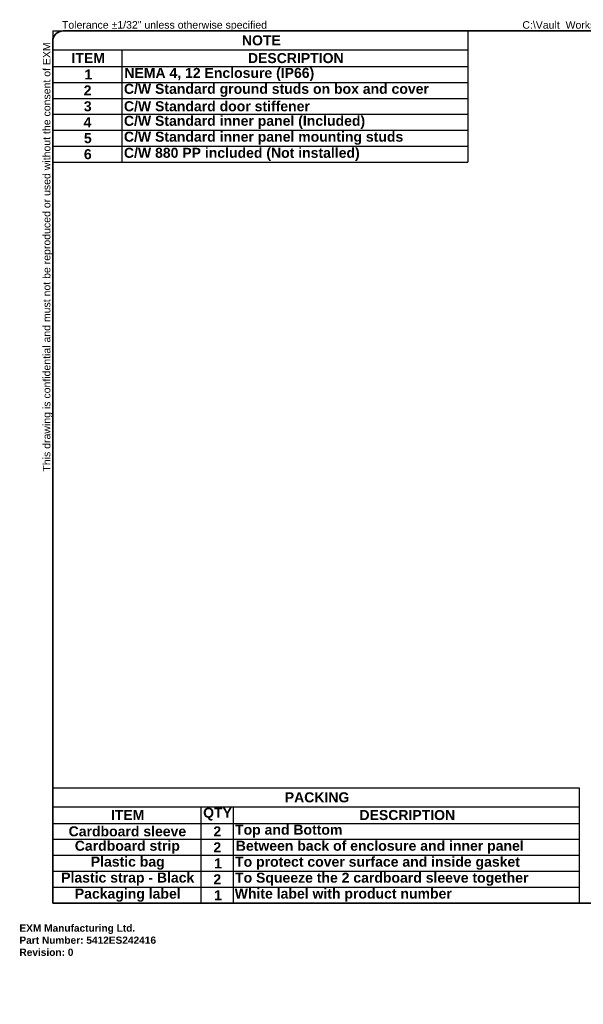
# Model space of a CAD drawing. Header units: inches. Extents: x 0 to 192, y -11 to 125.
# Tile 1 of 8: x 0 to 78, y -11 to 125. Entities that reach past the tile are written whole.
import ezdxf

# ---------------------------------------------------------------- set-up
doc = ezdxf.new("R2010")
doc.units = ezdxf.units.IN
doc.header["$LTSCALE"] = 11.537764
doc.header["$MEASUREMENT"] = 0
doc.layers.get('0').update_dxf_attribs({"lineweight": 25})
doc.layers.add('Sketch Geometry(ANSI)', color=7, linetype='Continuous', lineweight=25)
doc.layers.add('Symbols(ANSI)', color=7, linetype='Continuous', lineweight=25)
doc.styles.add('Current-ANSI', font='arial.ttf')
doc.styles.add('Dimension-ANSI', font='arialbd.ttf')
doc.styles.get("Standard").update_dxf_attribs({"font": 'arialbd.ttf'})

# ---------------------------------------------------------------- blocks, each defined once
blk = doc.blocks.new('Table1')
at = {"layer": 'Symbols(ANSI)', "color": 7, "lineweight": 30}
for p, q in [((0.398, 10.692), (5.367, 10.692)), ((0.398, 10.692), (0.398, 10.466)), ((5.367, 10.692), (5.367, 10.466)), ((0.398, 10.466), (5.367, 10.466)), ((0.398, 10.466), (0.398, 10.267)), ((1.225, 10.466), (1.225, 10.267)), ((5.367, 10.466), (5.367, 10.267)), ((0.398, 10.267), (5.367, 10.267)), ((0.398, 10.267), (0.398, 9.12)), ((1.225, 10.267), (1.225, 9.12)), ((5.367, 10.267), (5.367, 9.12)), ((0.398, 10.076), (5.367, 10.076)), ((0.398, 9.885), (5.367, 9.885)), ((0.398, 9.694), (5.367, 9.694)), ((0.398, 9.503), (5.367, 9.503)), ((0.398, 9.312), (5.367, 9.312)), ((0.398, 9.12), (5.367, 9.12))]:
    blk.add_line(p, q, dxfattribs=at)
at = {"layer": 'Symbols(ANSI)', "color": 7, "char_height": 0.12, "attachment_point": 7, "style": 'Dimension-ANSI'}
for s, insert in [('NOTE', (2.663, 10.517)), ('ITEM', (0.623, 10.307)), ('DESCRIPTION', (2.735, 10.305)), ('1', (0.779, 10.111)), ('NEMA 4, 12 Enclosure (IP66)', (1.256, 10.093)), ('2', (0.769, 9.92)), ('C/W Standard ground studs on box and cover', (1.251, 9.902)), ('C/W Standard door stiffener', (1.251, 9.727)), ('3', (0.771, 9.728)), ('4', (0.768, 9.538)), ('C/W Standard inner panel (Included)', (1.251, 9.52)), ('5', (0.772, 9.347)), ('C/W Standard inner panel mounting studs', (1.251, 9.329)), ('6', (0.772, 9.155)), ('C/W 880 PP included (Not installed)', (1.251, 9.137))]:
    blk.add_mtext(s, dxfattribs=dict(at, insert=insert))
blk = doc.blocks.new('Table2')
at = {"layer": 'Symbols(ANSI)', "color": 7, "lineweight": 30}
for p, q in [((0.398, 1.634), (6.701, 1.634)), ((0.398, 1.634), (0.398, 1.409)), ((6.701, 1.634), (6.701, 1.409)), ((0.398, 1.409), (6.701, 1.409)), ((0.398, 1.409), (0.398, 1.21)), ((2.17, 1.409), (2.17, 1.21)), ((2.559, 1.409), (2.559, 1.21)), ((6.701, 1.409), (6.701, 1.21)), ((0.398, 1.21), (6.701, 1.21)), ((0.398, 1.21), (0.398, 0.255)), ((2.17, 1.21), (2.17, 0.255)), ((2.559, 1.21), (2.559, 0.255)), ((6.701, 1.21), (6.701, 0.255)), ((0.398, 1.019), (6.701, 1.019)), ((0.398, 0.828), (6.701, 0.828)), ((0.398, 0.637), (6.701, 0.637)), ((0.398, 0.446), (6.701, 0.446)), ((0.398, 0.255), (6.701, 0.255))]:
    blk.add_line(p, q, dxfattribs=at)
at = {"layer": 'Symbols(ANSI)', "color": 7, "char_height": 0.12, "attachment_point": 7, "style": 'Dimension-ANSI'}
for s, insert in [('PACKING', (3.176, 1.46)), ('ITEM', (1.095, 1.25)), ('QTY', (2.199, 1.243)), ('DESCRIPTION', (4.07, 1.248)), ('Cardboard sleeve', (0.589, 1.053)), ('2', (2.322, 1.054)), ('Top and Bottom', (2.581, 1.038)), ('Cardboard strip', (0.663, 0.846)), ('2', (2.322, 0.863)), ('Between back of enclosure and inner panel', (2.59, 0.846)), ('1', (2.331, 0.672)), ('Plastic bag', (0.854, 0.655)), ('To protect cover surface and inside gasket', (2.581, 0.654)), ('Plastic strap - Black', (0.5, 0.465)), ('2', (2.322, 0.481)), ('To Squeeze the 2 cardboard sleeve together', (2.581, 0.463)), ('Packaging label', (0.663, 0.272)), ('1', (2.331, 0.29)), ('White label with product number', (2.577, 0.274))]:
    blk.add_mtext(s, dxfattribs=dict(at, insert=insert))
blk = doc.blocks.new('Borders 2_EXM - B (Inch)')
at = {"layer": 'Sketch Geometry(ANSI)', "linetype": 'Continuous', "lineweight": 35}
for p, q in [((16.398, 10.692), (0.523, 10.692)), ((0.398, 10.567), (0.398, 0.255)), ((16.523, 0.38), (16.523, 10.567)), ((0.398, 0.255), (16.398, 0.255))]:
    blk.add_line(p, q, dxfattribs=at)
for centre, start, end in [((0.523, 10.567), 90, 180), ((16.398, 10.567), 0, 90), ((16.398, 0.38), 270, 0)]:
    blk.add_arc(centre, 0.125, start, end, dxfattribs=at)
at = {"layer": 'Symbols(ANSI)', "color": 7, "char_height": 0.09, "attachment_point": 7, "style": 'Current-ANSI'}
for s, insert in [('Tolerance ±1/32" unless otherwise specified', (0.509, 10.692)), ('Tolérance ±1/32" sauf spécification contraire', (13.93, 10.691))]:
    blk.add_mtext(s, dxfattribs=dict(at, insert=insert))
for s, insert, rotation in [('This drawing is confidential and must not be reproduced or used without the consent of EXM', (0.398, 5.419), 90), ('Ce dessin est confidentiel et ne doit pas être reproduit ou utilisé sans le consentement de EXM', (16.522, 10.576), 270)]:
    blk.add_mtext(s, dxfattribs=dict(at, insert=insert, rotation=rotation))
at = {"layer": 'Symbols(ANSI)', "color": 7, "style": 'Current-ANSI'}
blk.add_attdef('FILENAME_AND_PATH_001', (6.02, 10.718), '', height=0.09, dxfattribs=at)

msp = doc.modelspace()

# ---------------------------------------------------------------- block references
at = {"xscale": 11.53776408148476, "yscale": 11.53776408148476, "zscale": 11.53776408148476}
msp.add_blockref('Borders 2_EXM - B (Inch)', (0, 0), dxfattribs=at).add_auto_attribs({'FILENAME_AND_PATH_001': 'C:\\Vault_Workspace\\Inventor_Dwg\\BoxCad\\Result\\5412ES242416\\5412ES242416.idw'})
for name in ['Table1', 'Table2']:
    msp.add_blockref(name, (0, 0), dxfattribs=at)

# ---------------------------------------------------------------- texts
at = {"insert": (0, 0), "char_height": 1, "attachment_point": 1}
msp.add_mtext_dynamic_manual_height_columns('EXM Manufacturing Ltd.\\PPart Number: 5412ES242416\\PRevision: 0', width=6.991, gutter_width=1, heights=[0], dxfattribs=at).dxf.set("width", 100)

doc.saveas('drawing.dxf')
